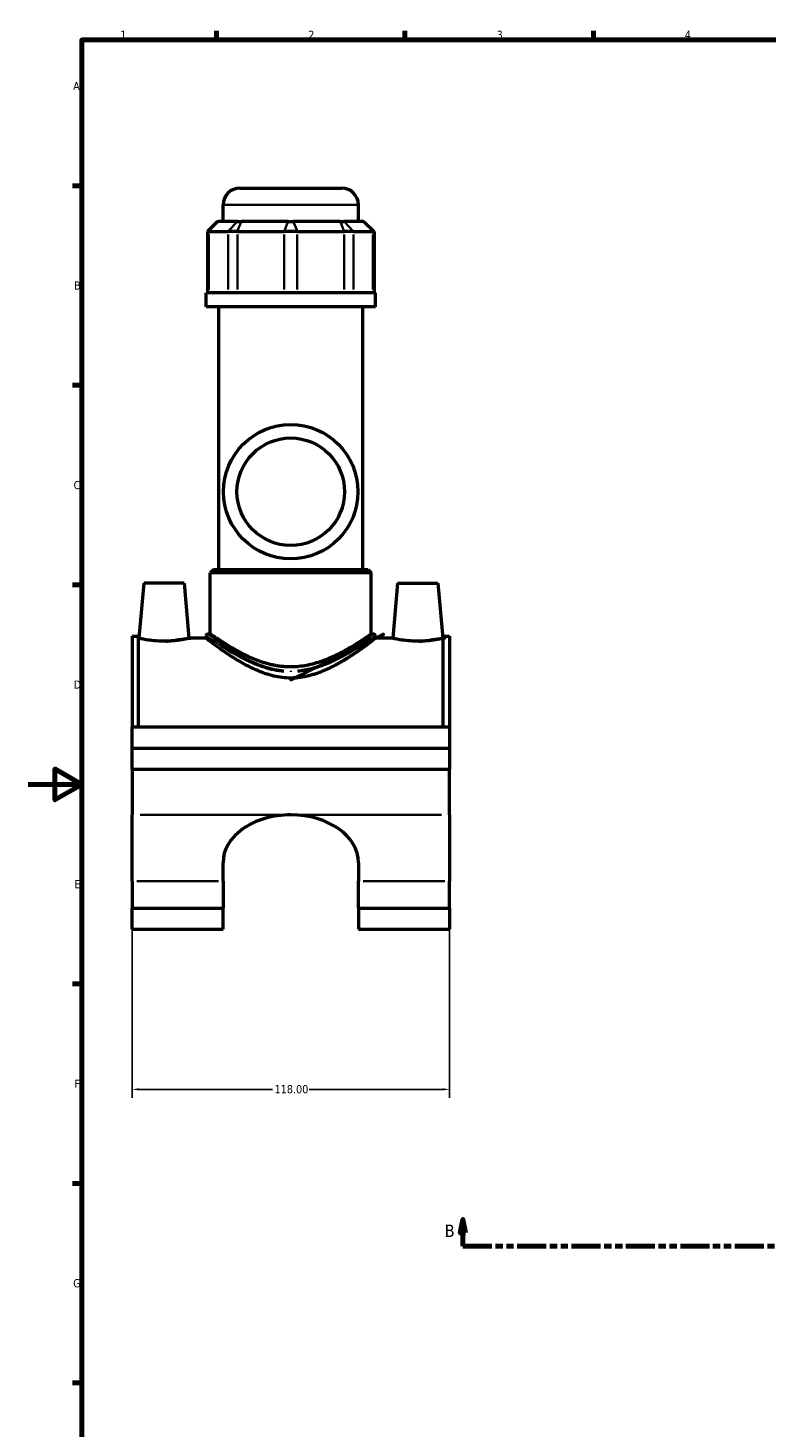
# Model space of a CAD drawing. Header units: millimetres. Extents: x 0 to 898, y -421 to 990.
# Tile 3 of 6: x 0 to 275, y 57 to 578. Entities that reach past the tile are written whole.
import ezdxf

# ---------------------------------------------------------------- set-up
doc = ezdxf.new("R2010")
doc.units = ezdxf.units.MM
doc.linetypes.add('DOUBLE_DASH_CHAIN', pattern=[1.2403, 0.6614, -0.0827, 0.1654, -0.0827, 0.1654, -0.0827])
for name, color, linetype, lineweight in [('Border (ANSI)', 7, 'Continuous', 70), ('Dimension (ANSI)', 7, 'Continuous', 25), ('Section Line (ANSI)', 7, 'DOUBLE_DASH_CHAIN', 70), ('Visible (ANSI)', 7, 'Continuous', 50), ('Visible Narrow (ANSI)', 7, 'Continuous', 35)]:
    doc.layers.add(name, color=color, linetype=linetype, lineweight=lineweight)
doc.styles.add('Label Text (ANSI)', font='tahoma.ttf')
doc.styles.add('Note Text (ANSI)', font='tahoma.ttf')
doc.dimstyles.new('Default - mm (ANSI)', dxfattribs={"dimtxt": 3.04800009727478, "dimasz": 2.5, "dimexe": 3.174999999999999, "dimexo": 1.600199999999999, "dimgap": 0.8, "dimtad": 0, "dimtoh": 1, "dimrnd": 1e-08, "dimzin": 4, "dimdsep": 46, "dimtxsty": 'Note Text (ANSI)', "dimcen": 0.09, "dimdle": 10, "dimclrd": 256, "dimclre": 256, "dimclrt": 230, "dimadec": 1, "dimazin": 1, "dimtfac": 1, "dimtofl": 0, "dimtmove": 0, "dimatfit": 3, "dimfxl": 1, "dimtolj": 1, "dimtzin": 4, "dimlwd": -1, "dimlwe": -1, "dimarcsym": 0})

# ---------------------------------------------------------------- blocks, each defined once
blk = doc.blocks.new('Borders Default Border')
at = {"layer": 'Border (ANSI)'}
for p, q in [((70.08333206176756, 574.000015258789), (70.08333206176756, 577.4480056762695)), ((140.1666641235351, 574.000015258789), (140.1666641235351, 577.4480056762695)), ((210.2499961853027, 574.000015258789), (210.2499961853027, 577.4480056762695)), ((20, 519.7499847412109), (16.55200004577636, 519.7499847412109)), ((20, 445.4999923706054), (16.55200004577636, 445.4999923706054)), ((20, 371.25), (16.55200004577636, 371.25)), ((20, 222.7499961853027), (16.55200004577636, 222.7499961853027)), ((20, 148.5000038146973), (16.55200004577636, 148.5000038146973)), ((20, 74.25000190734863), (16.55200004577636, 74.25000190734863))]:
    blk.add_line(p, q, dxfattribs=at)
at = {"layer": 'Border (ANSI)', "flags": 128}
for points in [[(20, 20), (20, 574.000015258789), (820.999984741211, 574.000015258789), (820.999984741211, 20), (20, 20)], [(0, 297.0000076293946), (20, 297.0000076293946), (10, 302.773494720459), (10, 291.2265014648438), (20, 297.0000076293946)]]:
    blk.add_lwpolyline(points, dxfattribs=at)
at = {"layer": 'Border (ANSI)', "color": 230, "true_color": 0xff0080, "char_height": 3.048000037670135, "attachment_point": 7, "style": 'Note Text (ANSI)'}
for s, insert in [('1', (34.3540311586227, 574.3999999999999)), ('2', (104.2008390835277, 574.3999999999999)), ('3', (174.2597883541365, 574.3357795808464)), ('4', (244.2285165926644, 574.3999999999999)), ('A', (16.77949436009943, 555.3509999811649)), ('B', (17.14579267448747, 481.1009999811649)), ('C', (16.95163907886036, 406.7966596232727)), ('D', (16.95930643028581, 332.600999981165)), ('E', (17.20507306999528, 258.350999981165)), ('F', (17.28781862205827, 184.100999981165)), ('G', (16.81084813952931, 109.7917195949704))]:
    blk.add_mtext(s, dxfattribs=dict(at, insert=insert))
blk = doc.blocks.new('2dTransSection0')
at = {"layer": 'Section Line (ANSI)', "linetype": 'Continuous'}
for p, q in [((161.710980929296, 135.1005223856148), (160.710980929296, 130.1005223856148)), ((161.710980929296, 130.1005223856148), (161.710980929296, 135.1005223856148)), ((162.710980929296, 130.1005223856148), (161.710980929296, 135.1005223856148)), ((536.3048552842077, 135.1005223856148), (535.3048552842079, 130.1005223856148)), ((536.3048552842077, 130.1005223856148), (536.3048552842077, 135.1005223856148)), ((537.3048552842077, 130.1005223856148), (536.3048552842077, 135.1005223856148)), ((160.710980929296, 130.1005223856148), (162.710980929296, 130.1005223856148)), ((161.710980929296, 125.1005223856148), (161.710980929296, 130.1005223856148)), ((161.710980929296, 125.1005223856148), (172.3305743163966, 125.1005223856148)), ((525.6852618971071, 125.1005223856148), (536.3048552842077, 125.1005223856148)), ((535.3048552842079, 130.1005223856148), (537.3048552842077, 130.1005223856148)), ((536.3048552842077, 125.1005223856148), (536.3048552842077, 130.1005223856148))]:
    blk.add_line(p, q, dxfattribs=at)
at = {"layer": 'Section Line (ANSI)', "linetype": 'DOUBLE_DASH_CHAIN', "ltscale": 16.30314636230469}
blk.add_line((161.710980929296, 125.1005223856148), (536.3048552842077, 125.1005223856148), dxfattribs=at)
at = {"layer": 'Section Line (ANSI)', "linetype": 'Continuous', "flags": 128}
for points in [[(162.7109787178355, 130.1005223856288), (161.7109749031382, 135.1005223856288), (160.7109901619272, 130.1005223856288), (162.7109787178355, 130.1005223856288)], [(537.3048565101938, 130.1005223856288), (536.3048526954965, 135.1005223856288), (535.3048584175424, 130.1005223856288), (537.3048565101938, 130.1005223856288)]]:
    blk.add_lwpolyline(points, dxfattribs=at)
at = {"layer": 'Section Line (ANSI)'}
for points in [[(162.7109787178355, 130.1005223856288), (161.7109749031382, 135.1005223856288), (160.7109901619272, 130.1005223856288), (162.7109787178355, 130.1005223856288)], [(537.3048565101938, 130.1005223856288), (536.3048526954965, 135.1005223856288), (535.3048584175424, 130.1005223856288), (537.3048565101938, 130.1005223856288)]]:
    blk.add_solid(points, dxfattribs=at)
at = {"layer": 'Section Line (ANSI)', "char_height": 4.571999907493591, "attachment_point": 7, "style": 'Label Text (ANSI)'}
for insert in [(154.9631579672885, 128.6005223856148), (540.2620564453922, 128.6005223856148)]:
    blk.add_mtext('B', dxfattribs=dict(at, insert=insert))
blk = doc.blocks.new('*D8')
at = {"layer": 'Defpoints', "color": 0, "transparency": 16777216}
for p in [(38.71529711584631, 255.7573716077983), (156.7152971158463, 255.7573716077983), (156.7152971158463, 183.5039049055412)]:
    blk.add_point(p, dxfattribs=at)
at = {"layer": 'Dimension (ANSI)', "transparency": 16777216}
for p, q in [((38.71529711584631, 254.1571716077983), (38.7152971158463, 180.3289049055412)), ((156.7152971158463, 254.1571716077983), (156.7152971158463, 180.3289049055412)), ((41.2152971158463, 183.5039049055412), (90.87558977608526, 183.5039049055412)), ((154.2152971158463, 183.5039049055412), (104.5550044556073, 183.5039049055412))]:
    blk.add_line(p, q, dxfattribs=at)
for points in [[(41.2152971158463, 183.9205715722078), (41.2152971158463, 183.0872382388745), (38.7152971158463, 183.5039049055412)], [(154.2152971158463, 183.9205715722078), (154.2152971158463, 183.0872382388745), (156.7152971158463, 183.5039049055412)]]:
    blk.add_solid(points, dxfattribs=at)
at = {"layer": 'Dimension (ANSI)', "color": 230, "true_color": 0xff0080, "transparency": 16777216, "insert": (91.67558977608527, 185.0975033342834), "char_height": 3.04800009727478, "attachment_point": 1, "style": 'Note Text (ANSI)'}
blk.add_mtext('\\A1;118.00', dxfattribs=at)

msp = doc.modelspace()

# ---------------------------------------------------------------- linework, layer by layer
at = {"layer": 'Visible (ANSI)'}
for p, q in [((78.81529711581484, 518.8983328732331), (116.6152971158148, 518.8983328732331)), ((72.51529711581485, 506.508332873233), (72.51529711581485, 512.5983328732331)), ((122.9152971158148, 506.508332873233), (122.9152971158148, 512.5983328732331)), ((70.51436797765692, 506.508332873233), (66.73436797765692, 502.728332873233)), ((70.51436797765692, 506.508332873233), (70.70619155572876, 506.508332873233)), ((77.93506833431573, 506.508332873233), (70.70619155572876, 506.508332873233)), ((77.93506833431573, 506.508332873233), (79.29888250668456, 506.508332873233)), ((96.75093486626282, 506.508332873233), (79.29888250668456, 506.508332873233)), ((96.75093486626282, 506.508332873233), (98.6796593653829, 506.508332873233)), ((116.1317117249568, 506.508332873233), (98.6796593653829, 506.508332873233)), ((116.1317117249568, 506.508332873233), (117.4955258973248, 506.508332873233)), ((124.7244026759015, 506.508332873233), (117.4955258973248, 506.508332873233)), ((124.7244026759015, 506.508332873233), (124.9162262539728, 506.508332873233)), ((124.9162262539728, 506.508332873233), (128.6962262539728, 502.728332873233)), ((67.21392692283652, 502.728332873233), (66.73436797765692, 502.728332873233)), ((66.73436797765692, 502.728332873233), (66.73436797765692, 479.9583328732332)), ((67.21392692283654, 502.728332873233), (74.4428037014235, 502.728332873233)), ((77.85233913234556, 502.728332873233), (74.4428037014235, 502.728332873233)), ((77.85233913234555, 502.728332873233), (95.30439149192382, 502.728332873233)), ((100.1262027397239, 502.728332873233), (95.30439149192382, 502.728332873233)), ((100.1262027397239, 502.728332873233), (117.5782550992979, 502.728332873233)), ((120.9877905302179, 502.728332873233), (117.5782550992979, 502.728332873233)), ((120.9877905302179, 502.728332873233), (128.2166673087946, 502.728332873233)), ((128.6962262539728, 502.728332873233), (128.2166673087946, 502.728332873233)), ((128.6962262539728, 502.728332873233), (128.6962262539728, 479.9583328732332)), ((129.2152971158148, 479.9583328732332), (66.21529711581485, 479.9583328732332)), ((66.21529711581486, 474.648332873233), (66.21529711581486, 479.9583328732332)), ((129.2152971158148, 474.6483328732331), (129.2152971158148, 479.9583328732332)), ((129.2152971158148, 474.648332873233), (66.21529711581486, 474.648332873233)), ((70.94029711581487, 376.9983328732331), (70.94029711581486, 474.648332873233)), ((124.4902971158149, 376.9983328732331), (124.4902971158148, 474.648332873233)), ((69.05029711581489, 376.9983328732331), (67.79029711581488, 375.7383328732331)), ((127.6402971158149, 375.7383328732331), (67.79029711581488, 375.7383328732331)), ((67.79029711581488, 352.9863328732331), (67.79029711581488, 375.7383328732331)), ((69.05029711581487, 376.9983328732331), (126.3802971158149, 376.9983328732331)), ((126.3802971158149, 376.9983328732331), (127.6402971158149, 375.7383328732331)), ((127.6402971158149, 352.9863328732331), (127.6402971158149, 375.7383328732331)), ((43.01529711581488, 371.8983328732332), (41.21740508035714, 351.3483328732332)), ((58.01529711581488, 371.8983328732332), (43.01529711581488, 371.8983328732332)), ((58.01529711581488, 371.8983328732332), (59.81318915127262, 351.3483328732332)), ((137.4152971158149, 371.8983328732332), (135.6174050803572, 351.3483328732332)), ((137.4152971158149, 371.8983328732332), (152.4152971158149, 371.8983328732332)), ((152.4152971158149, 371.8983328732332), (154.2131891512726, 351.3483328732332)), ((38.71529711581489, 352.1673328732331), (38.71529711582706, 318.2733328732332)), ((38.71529711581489, 352.1673328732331), (41.07529711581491, 352.1673328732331)), ((41.07529711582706, 318.2733328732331), (41.07529711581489, 352.1673328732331)), ((41.21740508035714, 351.3483328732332), (41.07529711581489, 351.3483328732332)), ((66.21529711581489, 351.3483328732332), (59.81318915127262, 351.3483328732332)), ((66.21529711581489, 352.3563328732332), (66.21529711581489, 351.3483328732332)), ((66.84529711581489, 352.9863328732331), (67.79029711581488, 352.9863328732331)), ((127.6402971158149, 352.9863328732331), (128.5852971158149, 352.9863328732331)), ((129.2152971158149, 352.3563328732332), (129.2152971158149, 351.3483328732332)), ((135.6174050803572, 351.3483328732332), (129.2152971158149, 351.3483328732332)), ((154.3552971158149, 351.3483328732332), (154.2131891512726, 351.3483328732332)), ((154.3552971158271, 318.2733328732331), (154.3552971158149, 352.1673328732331)), ((154.3552971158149, 352.1673328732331), (156.7152971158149, 352.1673328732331)), ((156.7152971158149, 352.1673328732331), (156.7152971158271, 318.2733328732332)), ((156.7152971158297, 318.2733328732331), (38.71529711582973, 318.2733328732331)), ((38.71529711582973, 310.4483328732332), (38.71529711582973, 318.2733328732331)), ((156.7152971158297, 318.2733328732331), (156.7152971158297, 310.4483328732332)), ((38.71529711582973, 310.4483328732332), (156.7152971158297, 310.4483328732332)), ((38.71529711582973, 310.4483328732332), (156.7152971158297, 310.4483328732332)), ((38.71529711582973, 302.6233328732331), (38.71529711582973, 310.4483328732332)), ((156.7152971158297, 310.4483328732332), (156.7152971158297, 302.6233328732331)), ((38.71529711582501, 302.6233328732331), (38.71529711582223, 285.6671908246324)), ((38.71529711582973, 302.6233328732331), (156.7152971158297, 302.6233328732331)), ((156.7152971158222, 285.6671908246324), (156.715297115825, 302.6233328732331)), ((38.71529711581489, 260.9360487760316), (38.71529711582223, 285.6671908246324)), ((156.7152971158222, 285.6671908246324), (156.7152971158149, 260.9360487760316)), ((72.51529711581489, 260.9360487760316), (72.51529711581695, 267.8480999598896)), ((122.9152971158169, 267.8480999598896), (122.9152971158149, 260.9360487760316)), ((38.71529711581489, 260.9360487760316), (38.71529711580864, 250.8837031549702)), ((72.51529711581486, 260.9360487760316), (72.51529711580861, 250.8837031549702)), ((122.9152971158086, 250.8837031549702), (122.9152971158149, 260.9360487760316)), ((156.7152971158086, 250.8837031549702), (156.7152971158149, 260.9360487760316)), ((38.71529711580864, 250.8837031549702), (72.51529711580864, 250.8837031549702)), ((38.71529711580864, 243.1164103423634), (38.71529711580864, 250.8837031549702)), ((72.51529711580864, 243.1164103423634), (72.51529711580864, 250.8837031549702)), ((122.9152971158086, 250.8837031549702), (122.9152971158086, 243.1164103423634)), ((122.9152971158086, 250.8837031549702), (156.7152971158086, 250.8837031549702)), ((156.7152971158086, 250.8837031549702), (156.7152971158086, 243.1164103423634)), ((38.71529711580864, 243.1164103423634), (72.51529711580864, 243.1164103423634)), ((122.9152971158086, 243.1164103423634), (156.7152971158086, 243.1164103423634))]:
    msp.add_line(p, q, dxfattribs=at)
for radius in [25.00000000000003, 20.00000000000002]:
    msp.add_circle((97.71529711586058, 405.8983328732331), radius, dxfattribs=at)
for centre, radius, start, end in [((78.81529711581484, 512.5983328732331), 6.300000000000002, 90, 180), ((116.6152971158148, 512.5983328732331), 6.300000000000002, 0, 90), ((66.84529711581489, 352.3563328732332), 0.6300000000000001, 90, 180), ((128.5852971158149, 352.3563328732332), 0.6300000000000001, 0, 90)]:
    msp.add_arc(centre, radius, start, end, dxfattribs=at)
for centre, major_axis, ratio, start_param, end_param in [((97.71529711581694, 267.8480999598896), (-25.2, -8.9e-15), 0.7071067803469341, 4.712388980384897, 6.283185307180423), ((97.71529711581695, 267.8480999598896), (25.2, -6e-16), 0.7071067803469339, 0, 1.570796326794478)]:
    msp.add_ellipse(centre, major_axis=major_axis, ratio=ratio, start_param=start_param, end_param=end_param, dxfattribs=at)
for points, knots in [([(129.2152971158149, 351.3483328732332), (129.2152971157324, 351.3483328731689), (129.0066919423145, 351.1871700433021), (128.161582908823, 350.5425001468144), (127.5254510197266, 350.0593400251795), (125.8843233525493, 348.8410729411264), (124.8779318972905, 348.105199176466), (122.5977697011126, 346.4973145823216), (121.3239273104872, 345.62597670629), (118.6209739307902, 343.873912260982), (117.0842071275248, 342.9235186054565), (113.7390996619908, 341.0495201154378), (111.9310268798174, 340.1264603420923), (108.116984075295, 338.5029574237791), (106.1075514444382, 337.8034748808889), (101.971531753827, 336.8317855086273), (99.84377017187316, 336.5641980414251), (97.71529711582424, 336.5641980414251)], [15.13783680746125, 15.13783680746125, 15.13783680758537, 15.13783680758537, 15.76078129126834, 15.76078129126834, 16.38372577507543, 16.38372577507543, 17.00667025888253, 17.00667025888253, 17.62961474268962, 17.62961474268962, 18.2681566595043, 18.2681566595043, 18.90669857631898, 18.90669857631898, 19.54524049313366, 19.54524049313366, 20.18378240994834, 20.18378240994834, 20.18378240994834, 20.18378240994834]), ([(50.51529711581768, 350.2564073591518), (49.33578746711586, 350.2564073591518), (48.0822408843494, 350.3154391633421), (45.78564605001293, 350.525250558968), (44.742162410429, 350.6726662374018), (43.10109472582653, 350.9460023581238), (42.39151933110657, 351.090042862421), (41.44958431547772, 351.2925449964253), (41.21740508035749, 351.3483328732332), (41.21740508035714, 351.3483328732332)], [2.827249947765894, 2.827249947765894, 2.827249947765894, 2.827249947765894, 3.181102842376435, 3.181102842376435, 3.534955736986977, 3.534955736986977, 3.887915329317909, 3.887915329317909, 4.240874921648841, 4.240874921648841, 4.240874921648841, 4.240874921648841]), ([(59.81318915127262, 351.3483328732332), (59.81318915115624, 351.3483328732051), (59.58100991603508, 351.2925449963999), (58.639074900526, 351.090042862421), (57.92949950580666, 350.9460023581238), (56.28843182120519, 350.6726662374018), (55.24494818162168, 350.525250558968), (52.94835334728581, 350.3154391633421), (51.69480676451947, 350.2564073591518), (50.51529711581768, 350.2564073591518)], [7.068124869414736, 7.068124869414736, 7.068124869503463, 7.068124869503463, 7.421084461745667, 7.421084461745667, 7.7740440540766, 7.7740440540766, 8.127896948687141, 8.127896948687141, 8.481749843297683, 8.481749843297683, 8.481749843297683, 8.481749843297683]), ([(97.71529711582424, 336.5641980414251), (95.58682405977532, 336.5641980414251), (93.45906247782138, 336.8317855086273), (89.32304278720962, 337.8034748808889), (87.31361015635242, 338.5029574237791), (83.49956735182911, 340.1264603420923), (81.6914945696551, 341.0495201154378), (78.34638710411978, 342.9235186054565), (76.8096203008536, 343.873912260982), (74.10666692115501, 345.62597670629), (72.83282453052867, 346.4973145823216), (70.55266233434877, 348.105199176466), (69.54627087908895, 348.8410729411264), (67.90514321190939, 350.0593400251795), (67.26901132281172, 350.5425001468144), (66.4239022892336, 351.1871700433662), (66.21529711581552, 351.3483328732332), (66.21529711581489, 351.3483328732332)], [0, 0, 0, 0, 0.6385419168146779, 0.6385419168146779, 1.277083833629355, 1.277083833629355, 1.915625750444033, 1.915625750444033, 2.554167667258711, 2.554167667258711, 3.177112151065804, 3.177112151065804, 3.800056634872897, 3.800056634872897, 4.423001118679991, 4.423001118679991, 5.045945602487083, 5.045945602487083, 5.045945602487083, 5.045945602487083]), ([(97.71529711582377, 340.7006779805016), (95.73172375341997, 340.7006779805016), (93.72571063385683, 340.9015083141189), (89.80238272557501, 341.6575894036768), (87.88443674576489, 342.2100844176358), (84.24132836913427, 343.5176489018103), (82.51232758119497, 344.2718140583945), (79.3192623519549, 345.8200287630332), (77.85522621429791, 346.6132237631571), (75.27397088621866, 348.0910629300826), (74.05649867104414, 348.8335161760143), (71.88453086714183, 350.2072898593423), (70.92992169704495, 350.8379027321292), (69.37767441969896, 351.8823456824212), (68.77874848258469, 352.2967174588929), (67.98489237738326, 352.8488658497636), (67.7902971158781, 352.9863328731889), (67.79029711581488, 352.9863328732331)], [0, 0, 0, 0, 0.5950720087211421, 0.5950720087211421, 1.190144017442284, 1.190144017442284, 1.785216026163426, 1.785216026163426, 2.380288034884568, 2.380288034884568, 2.96668926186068, 2.96668926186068, 3.553090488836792, 3.553090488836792, 4.139491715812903, 4.139491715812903, 4.725892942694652, 4.725892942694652, 4.725892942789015, 4.725892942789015]), ([(127.6402971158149, 352.9863328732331), (127.6402971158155, 352.9863328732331), (127.4457018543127, 352.848865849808), (126.6518457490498, 352.2967174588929), (126.0529198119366, 351.8823456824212), (124.5006725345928, 350.8379027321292), (123.546063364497, 350.2072898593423), (121.3740955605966, 348.8335161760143), (120.1566233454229, 348.0910629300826), (117.5753680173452, 346.6132237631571), (116.1113318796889, 345.8200287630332), (112.9182666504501, 344.2718140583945), (111.1892658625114, 343.5176489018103), (107.5461574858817, 342.2100844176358), (105.6282115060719, 341.6575894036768), (101.7048835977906, 340.9015083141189), (99.69887047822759, 340.7006779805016), (97.71529711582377, 340.7006779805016)], [14.17767882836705, 14.17767882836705, 14.17767882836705, 14.17767882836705, 14.76408005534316, 14.76408005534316, 15.35048128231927, 15.35048128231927, 15.93688250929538, 15.93688250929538, 16.5232837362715, 16.5232837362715, 17.11835574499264, 17.11835574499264, 17.71342775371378, 17.71342775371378, 18.30849976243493, 18.30849976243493, 18.90357177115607, 18.90357177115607, 18.90357177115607, 18.90357177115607]), ([(144.9152971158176, 350.2564073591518), (143.7357874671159, 350.2564073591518), (142.4822408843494, 350.3154391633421), (140.1856460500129, 350.525250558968), (139.142162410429, 350.6726662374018), (137.5010947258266, 350.9460023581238), (136.7915193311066, 351.090042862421), (135.8495843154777, 351.2925449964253), (135.6174050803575, 351.3483328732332), (135.6174050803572, 351.3483328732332)], [0, 0, 0, 0, 0.3538528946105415, 0.3538528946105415, 0.7077057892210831, 0.7077057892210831, 1.060665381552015, 1.060665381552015, 1.413624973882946, 1.413624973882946, 1.413624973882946, 1.413624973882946]), ([(154.2131891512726, 351.3483328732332), (154.2131891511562, 351.3483328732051), (153.9810099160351, 351.2925449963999), (153.039074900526, 351.090042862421), (152.3294995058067, 350.9460023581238), (150.6884318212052, 350.6726662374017), (149.6449481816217, 350.525250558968), (147.3483533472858, 350.3154391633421), (146.0948067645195, 350.2564073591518), (144.9152971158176, 350.2564073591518)], [4.240874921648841, 4.240874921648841, 4.240874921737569, 4.240874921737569, 4.593834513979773, 4.593834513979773, 4.946794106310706, 4.946794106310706, 5.300647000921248, 5.300647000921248, 5.65449989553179, 5.65449989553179, 5.65449989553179, 5.65449989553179])]:
    msp.add_open_spline(points, degree=3, knots=knots, dxfattribs=at)
at = {"layer": 'Visible Narrow (ANSI)'}
for p, q in [((122.6050432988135, 512.5983328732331), (72.82555093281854, 512.5983328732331)), ((70.53157832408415, 506.3193328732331), (67.38854015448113, 502.9173328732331)), ((77.76045510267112, 506.3193328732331), (74.61741693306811, 502.9173328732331)), ((79.2265553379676, 506.3193328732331), (77.9246663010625, 502.9173328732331)), ((96.67860769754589, 506.3193328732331), (95.37671866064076, 502.9173328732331)), ((98.75198653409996, 506.3193328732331), (100.0538755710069, 502.9173328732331)), ((116.2040388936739, 506.3193328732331), (117.5059279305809, 502.9173328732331)), ((117.6701391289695, 506.3193328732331), (120.8131772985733, 502.9173328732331)), ((124.8990159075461, 506.3193328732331), (128.0420540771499, 502.9173328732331)), ((67.21392692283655, 481.0968328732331), (67.21392692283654, 501.5898328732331)), ((74.4428037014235, 501.5898328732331), (74.44280370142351, 481.0968328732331)), ((77.85233913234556, 481.0968328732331), (77.85233913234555, 501.5898328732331)), ((95.30439149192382, 501.5898328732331), (95.30439149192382, 481.0968328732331)), ((100.1262027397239, 481.0968328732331), (100.1262027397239, 501.5898328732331)), ((117.5782550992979, 501.5898328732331), (117.5782550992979, 481.0968328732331)), ((120.9877905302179, 481.0968328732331), (120.9877905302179, 501.5898328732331)), ((128.2166673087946, 501.5898328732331), (128.2166673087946, 481.0968328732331)), ((97.7152971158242, 339.2243184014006), (97.71529711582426, 338.8386060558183)), ((41.66529711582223, 285.6671908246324), (94.76529711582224, 285.6671908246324)), ((100.6652971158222, 285.6671908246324), (153.7652971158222, 285.6671908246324)), ((40.40529711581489, 260.9360487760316), (70.82529711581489, 260.9360487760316)), ((124.6052971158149, 260.9360487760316), (155.0252971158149, 260.9360487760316))]:
    msp.add_line(p, q, dxfattribs=at)
for points, knots in [([(66.32376799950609, 352.2774505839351), (66.39855575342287, 352.2239417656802), (66.51357033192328, 352.1416117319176), (67.22532504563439, 351.6318513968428), (68.2868741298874, 350.8730915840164), (71.5171889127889, 348.675021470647), (73.86790000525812, 347.1255176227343), (78.89781785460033, 344.2269176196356), (81.44426172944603, 342.8875089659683), (86.50632078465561, 340.798510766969), (88.93552298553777, 339.9876388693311), (92.68603423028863, 339.2168936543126), (93.90355320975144, 339.0361248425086), (95.13318506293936, 338.9288919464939)], [-14.78414949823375, -14.78414949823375, -14.78414949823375, -14.78414949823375, -14.51538845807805, -14.51538845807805, -13.55271199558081, -13.55271199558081, -12.37301224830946, -12.37301224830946, -11.40780901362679, -11.40780901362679, -10.63344917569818, -10.63344917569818, -10.27375449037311, -10.27375449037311, -10.27375449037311, -10.27375449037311]), ([(95.184827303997, 339.3572787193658), (93.97978808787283, 339.4661217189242), (92.78661948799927, 339.6496047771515), (89.11111846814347, 340.4319227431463), (86.73050031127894, 341.2549698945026), (81.76968243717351, 343.3753344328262), (79.27416743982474, 344.7348543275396), (74.34484794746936, 347.6769768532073), (72.04115107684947, 349.2497465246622), (68.87544258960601, 351.480820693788), (67.83512448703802, 352.2509732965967), (67.13760486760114, 352.7683876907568), (67.02489058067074, 352.8519539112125), (66.9515985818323, 352.9062661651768)], [10.27375449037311, 10.27375449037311, 10.27375449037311, 10.27375449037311, 10.63344917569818, 10.63344917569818, 11.40780901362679, 11.40780901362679, 12.37301224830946, 12.37301224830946, 13.55271199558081, 13.55271199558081, 14.51538845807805, 14.51538845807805, 14.78414949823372, 14.78414949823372, 14.78414949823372, 14.78414949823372]), ([(128.4800890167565, 352.9074527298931), (128.4259809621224, 352.86729596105), (128.350425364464, 352.8111889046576), (127.7698371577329, 352.3797728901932), (126.7611981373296, 351.6303181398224), (123.8448310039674, 349.5667653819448), (121.8965628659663, 348.2270461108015), (116.9296396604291, 345.1495324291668), (113.7826522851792, 343.367785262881), (107.1697219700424, 340.6636989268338), (103.7786357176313, 339.6750314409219), (100.246401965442, 339.3560687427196)], [25.30846514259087, 25.30846514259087, 25.30846514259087, 25.30846514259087, 25.50622937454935, 25.50622937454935, 26.49132847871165, 26.49132847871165, 27.53507968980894, 27.53507968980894, 28.7643849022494, 28.7643849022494, 29.81894855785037, 29.81894855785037, 29.81894855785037, 29.81894855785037]), ([(100.2980571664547, 338.9276998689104), (103.9023773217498, 339.2419441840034), (107.3626694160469, 340.215986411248), (114.1105574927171, 342.8800714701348), (117.321769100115, 344.6354614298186), (122.3900580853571, 347.6674497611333), (124.3780867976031, 348.9873506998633), (127.3539716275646, 351.02037752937), (128.383195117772, 351.7587456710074), (128.975632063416, 352.1837797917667), (129.0527296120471, 352.2390568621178), (129.1079419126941, 352.2786195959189)], [-29.81894855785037, -29.81894855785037, -29.81894855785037, -29.81894855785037, -28.7643849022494, -28.7643849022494, -27.53507968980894, -27.53507968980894, -26.49132847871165, -26.49132847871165, -25.50622937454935, -25.50622937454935, -25.30846514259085, -25.30846514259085, -25.30846514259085, -25.30846514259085])]:
    msp.add_open_spline(points, degree=3, knots=knots, dxfattribs=at)

# ---------------------------------------------------------------- block references
msp.add_blockref('Borders Default Border', (0, 0))
at = {"layer": 'Section Line (ANSI)'}
msp.add_blockref('2dTransSection0', (0, 0), dxfattribs=at)

# ---------------------------------------------------------------- dimensions: what is measured, and where the dimension line sits
at = {"layer": 'Dimension (ANSI)'}
dim = msp.add_linear_dim(base=(156.7152971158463, 183.5039049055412), p1=(38.71529711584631, 255.7573716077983), p2=(156.7152971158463, 255.7573716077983), dimstyle='Default - mm (ANSI)', override={"dimtoh": 0, "dimdec": 2, "dimtp": 0, "dimtm": 0, "dimtdec": 2, "dimatfit": 1}, dxfattribs=at)
dim.commit()
dim.dimension.update_dxf_attribs({"geometry": '*D8', "text_midpoint": (97.71529711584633, 183.5039049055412), "dimtype": 160})

doc.saveas('drawing.dxf')
